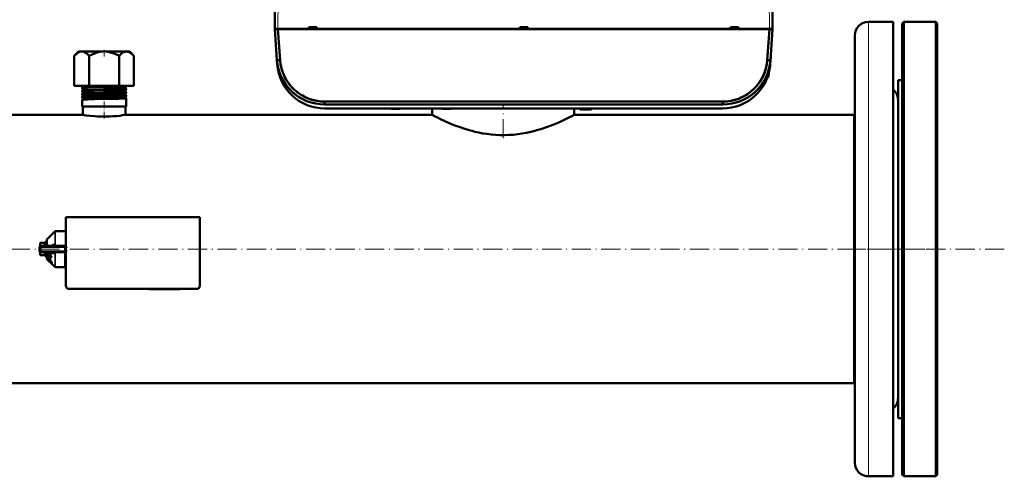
# Model space of a CAD drawing. Extents: x -2065 to 2446, y -2124 to 856.
# Tile 8 of 59: x 94 to 711, y -2124 to -1837. Entities that reach past the tile are written whole.
import ezdxf

# ---------------------------------------------------------------- set-up
doc = ezdxf.new("R2010")
doc.units = 0
doc.linetypes.add('DASHDOT', pattern=[18.5, 12, -3, 0.5, -3])

msp = doc.modelspace()

# ---------------------------------------------------------------- linework, layer by layer
at = {"color": 7, "lineweight": 50}
for p, q in [((253.43, -1843.08), (254.19, -1756.5)), ((564.67, -1756.5), (565.43, -1843.08)), ((254.02, -1843.08), (253.43, -1843.08)), ((253.45, -1843.38), (254.8, -1862.68)), ((254.03, -1843.38), (253.45, -1843.38)), ((253.45, -1843.38), (254.8, -1862.68)), ((253.45, -1843.38), (253.93, -1843.38)), ((254.03, -1843.38), (253.45, -1843.38)), ((253.93, -1843.38), (253.93, -1843.08)), ((253.93, -1843.38), (253.93, -1843.08)), ((253.93, -1843.38), (255.42, -1843.38)), ((255.43, -1843.08), (254.02, -1843.08)), ((255.45, -1843.38), (254.03, -1843.38)), ((255.45, -1843.38), (254.03, -1843.38)), ((255.42, -1843.38), (255.42, -1843.08)), ((255.42, -1843.08), (563.43, -1843.08)), ((255.42, -1843.38), (255.42, -1843.08)), ((255.42, -1843.38), (563.43, -1843.38)), ((274.85, -1843.08), (255.43, -1843.08)), ((255.45, -1843.38), (256.79, -1862.68)), ((563.41, -1843.38), (255.45, -1843.38)), ((255.45, -1843.38), (256.79, -1862.68)), ((563.41, -1843.38), (255.45, -1843.38)), ((279.84, -1842.08), (274.85, -1842.08)), ((274.85, -1843.08), (274.85, -1842.08)), ((275.31, -1843.08), (274.85, -1843.08)), ((275.1, -1843.08), (279.6, -1843.08)), ((275.3, -1843.08), (275.28, -1843.08)), ((275.35, -1842.08), (275.31, -1843.08)), ((275.41, -1843.08), (275.37, -1843.08)), ((275.41, -1843.08), (279.29, -1843.08)), ((279.33, -1843.08), (279.29, -1843.08)), ((279.35, -1842.08), (279.39, -1843.08)), ((279.85, -1843.08), (279.39, -1843.08)), ((279.41, -1843.08), (279.4, -1843.08)), ((279.85, -1843.08), (279.84, -1842.08)), ((406.93, -1843.08), (279.85, -1843.08)), ((411.93, -1842.08), (406.93, -1842.08)), ((406.93, -1843.08), (406.93, -1842.08)), ((407.39, -1843.08), (406.93, -1843.08)), ((407.18, -1843.08), (411.68, -1843.08)), ((407.38, -1843.08), (407.36, -1843.08)), ((407.43, -1842.08), (407.39, -1843.08)), ((407.49, -1843.08), (407.45, -1843.08)), ((407.49, -1843.08), (411.37, -1843.08)), ((411.41, -1843.08), (411.37, -1843.08)), ((411.43, -1842.08), (411.47, -1843.08)), ((411.93, -1843.08), (411.47, -1843.08)), ((411.49, -1843.08), (411.48, -1843.08)), ((411.93, -1843.08), (411.93, -1842.08)), ((539.01, -1843.08), (411.93, -1843.08)), ((544.01, -1842.08), (539.01, -1842.08)), ((539.01, -1843.08), (539.01, -1842.08)), ((539.47, -1843.08), (539.01, -1843.08)), ((539.26, -1843.08), (543.76, -1843.08)), ((539.46, -1843.08), (539.44, -1843.08)), ((539.51, -1842.08), (539.47, -1843.08)), ((539.57, -1843.08), (539.53, -1843.08)), ((539.57, -1843.08), (543.45, -1843.08)), ((543.49, -1843.08), (543.45, -1843.08)), ((543.51, -1842.08), (543.55, -1843.08)), ((544.01, -1843.08), (543.55, -1843.08)), ((543.57, -1843.08), (543.56, -1843.08)), ((544.01, -1843.08), (544.01, -1842.08)), ((563.43, -1843.08), (544.01, -1843.08)), ((562.06, -1862.68), (563.41, -1843.38)), ((562.06, -1862.68), (563.41, -1843.38)), ((563.41, -1843.38), (564.82, -1843.38)), ((563.41, -1843.38), (564.82, -1843.38)), ((564.84, -1843.08), (563.43, -1843.08)), ((563.43, -1843.38), (563.43, -1843.08)), ((563.43, -1843.38), (563.43, -1843.08)), ((563.43, -1843.38), (564.93, -1843.38)), ((564.06, -1862.68), (565.41, -1843.38)), ((564.06, -1862.68), (565.41, -1843.38)), ((564.06, -1862.68), (565.41, -1843.38)), ((564.82, -1843.38), (565.41, -1843.38)), ((564.82, -1843.38), (565.41, -1843.38)), ((565.43, -1843.08), (564.84, -1843.08)), ((564.93, -1843.38), (564.93, -1843.08)), ((564.93, -1843.38), (564.93, -1843.08)), ((564.93, -1843.38), (564.93, -1843.08)), ((565.41, -1843.38), (564.93, -1843.38)), ((640.97, -1838.73), (625.47, -1838.73)), ((640.97, -1838.73), (640.97, -2106.29)), ((646.57, -1839.73), (647.57, -1838.73)), ((646.57, -2122.73), (646.57, -1839.73)), ((647.57, -2123.73), (647.57, -1838.73)), ((647.57, -1838.73), (667.57, -1838.73)), ((667.57, -2123.73), (667.57, -1838.73)), ((667.57, -1838.73), (668.57, -1839.73)), ((668.57, -2122.73), (668.57, -1839.73)), ((616.97, -1847.23), (616.97, -2098.83)), ((130.44, -1857.28), (127.88, -1860.15)), ((127.88, -1878.78), (127.88, -1860.15)), ((160.72, -1857.28), (130.44, -1857.28)), ((137.22, -1878.78), (137.22, -1860.15)), ((155.91, -1878.78), (155.91, -1860.15)), ((162.69, -1857.28), (160.72, -1857.28)), ((162.69, -1857.28), (165.25, -1860.15)), ((165.25, -1878.78), (165.25, -1860.15)), ((254.97, -1865.18), (254.8, -1862.68)), ((254.97, -1865.18), (254.8, -1862.68)), ((563.88, -1865.18), (564.21, -1860.58)), ((563.88, -1865.18), (564.06, -1862.68)), ((563.88, -1865.18), (564.06, -1862.68)), ((564.03, -1863.04), (563.88, -1865.18)), ((563.89, -1865.12), (564.21, -1860.58)), ((563.89, -1865.12), (564.06, -1862.68)), ((564.08, -1862.34), (564.03, -1863.04)), ((564.06, -1862.69), (564.06, -1862.68)), ((564.06, -1862.68), (564.06, -1862.7)), ((564.1, -1862.08), (564.08, -1862.34)), ((564.21, -1860.58), (564.12, -1861.78)), ((564.21, -1860.58), (564.12, -1861.78)), ((257.37, -1866.67), (257.4, -1866.82)), ((563.68, -1867.18), (563.61, -1867.61)), ((562.82, -1872.51), (562.81, -1872.51)), ((562.88, -1871.08), (562.96, -1871.08)), ((562.98, -1871.14), (562.98, -1871.21)), ((562.98, -1871.14), (562.98, -1871.21)), ((643.97, -2032.05), (643.97, -1875.23)), ((643.97, -1875.23), (646.57, -1875.23)), ((127.88, -1878.78), (137.22, -1878.78)), ((132.81, -1880.37), (132.81, -1879.74)), ((137.22, -1878.78), (155.91, -1878.78)), ((155.91, -1878.78), (165.25, -1878.78)), ((160.32, -1879.36), (160.32, -1878.78)), ((160.32, -1881.38), (160.32, -1880.73)), ((561.1, -1875.85), (560.94, -1876.19)), ((561.1, -1875.85), (560.94, -1876.19)), ((560.94, -1876.19), (560.94, -1876.2)), ((132.81, -1882.39), (132.81, -1881.72)), ((132.81, -1884.41), (132.81, -1883.7)), ((132.81, -1886.43), (132.81, -1885.68)), ((132.81, -1891.78), (132.81, -1887.66)), ((160.32, -1883.4), (160.32, -1882.71)), ((160.32, -1885.42), (160.32, -1884.69)), ((160.32, -1891.78), (160.32, -1886.67)), ((134.49, -1891.78), (132.81, -1891.78)), ((133.12, -1897.08), (133.12, -1891.78)), ((160.32, -1891.78), (134.49, -1891.78)), ((160.02, -1897.08), (160.02, -1891.78)), ((284.73, -1890.58), (284.73, -1888.72)), ((284.73, -1888.72), (534.13, -1888.72)), ((284.73, -1888.72), (284.73, -1890.58)), ((284.73, -1888.72), (534.13, -1888.72)), ((284.73, -1890.58), (534.13, -1890.58)), ((284.73, -1890.58), (534.13, -1890.58)), ((284.9, -1893.08), (533.96, -1893.08)), ((284.9, -1893.08), (533.96, -1893.08)), ((352.12, -1897.08), (352.12, -1893.08)), ((441.02, -1897.08), (441.02, -1893.08)), ((444.63, -1893.08), (444.63, -1893.58)), ((444.63, -1893.58), (444.73, -1893.58)), ((444.73, -1893.58), (444.72, -1893.58)), ((445.36, -1893.58), (445.44, -1893.58)), ((446.25, -1893.58), (446.18, -1893.58)), ((447.07, -1893.58), (447, -1893.58)), ((447.89, -1893.58), (447.82, -1893.58)), ((448.71, -1893.58), (448.64, -1893.58)), ((449.53, -1893.58), (449.46, -1893.58)), ((450.35, -1893.58), (450.28, -1893.58)), ((451.17, -1893.58), (451.1, -1893.58)), ((451.93, -1893.58), (451.81, -1893.58)), ((451.93, -1893.08), (451.93, -1893.58)), ((534.13, -1890.58), (534.13, -1888.72)), ((534.13, -1888.72), (534.13, -1890.58)), ((133.12, -1897.08), (-58.98, -1897.08)), ((352.12, -1897.08), (160.02, -1897.08)), ((616.57, -1897.08), (441.02, -1897.08)), ((616.57, -2021.58), (616.57, -1897.08)), ((616.57, -1897.08), (616.97, -1897.08)), ((616.57, -1897.08), (616.57, -2065.38)), ((122.57, -1961.23), (122.56, -2004.23)), ((206.57, -1961.23), (122.57, -1961.23)), ((206.56, -2004.23), (206.57, -1961.23)), ((110.77, -1975.02), (115.61, -1970.19)), ((116.1, -1969.98), (122.07, -1969.98)), ((122.07, -1970.16), (122.07, -1969.98)), ((122.57, -1970.16), (122.07, -1970.16)), ((106.07, -1982.23), (106.07, -1980.23)), ((106.21, -1979.71), (106.23, -1979.69)), ((106.57, -1977.35), (106.57, -1977.48)), ((109.07, -1977.35), (106.57, -1977.35)), ((106.57, -1978.92), (106.57, -1977.48)), ((106.57, -1978.92), (106.57, -1979.37)), ((107.07, -1979.23), (122.07, -1979.23)), ((109.57, -1976.73), (109.57, -1979.23)), ((110.39, -1976.73), (109.57, -1976.73)), ((110.39, -1976.73), (110.39, -1976.73)), ((110.57, -1976.73), (110.39, -1976.73)), ((110.57, -1976.88), (110.39, -1976.88)), ((110.57, -1977.3), (110.39, -1977.3)), ((110.57, -1977.97), (110.39, -1977.97)), ((110.57, -1978.85), (110.39, -1978.85)), ((110.51, -1979.23), (110.57, -1978.96)), ((110.57, -1978.38), (110.54, -1978.85)), ((110.57, -1977.7), (110.55, -1977.97)), ((110.55, -1978.63), (110.57, -1978.69)), ((110.57, -1977.78), (110.56, -1977.97)), ((110.56, -1977.82), (110.57, -1977.85)), ((110.57, -1979.17), (110.56, -1979.23)), ((110.57, -1979.23), (110.57, -1975.52)), ((114.2, -1978.67), (115.61, -1978.65)), ((114.4, -1979.23), (114.38, -1979.23)), ((122.07, -1979.23), (122.07, -1980.23)), ((122.07, -1979.23), (122.57, -1979.23)), ((122.07, -1980.23), (122.07, -1982.23)), ((106.21, -1982.76), (106.22, -1982.77)), ((106.57, -1983.18), (106.57, -1983.1)), ((106.57, -1983.54), (106.57, -1983.18)), ((106.57, -1984.99), (106.57, -1983.54)), ((106.57, -1984.99), (106.57, -1985.12)), ((109.07, -1985.12), (106.57, -1985.12)), ((107.07, -1983.23), (122.07, -1983.23)), ((109.57, -1983.23), (109.57, -1983.48)), ((109.57, -1983.48), (109.57, -1985.73)), ((110.49, -1985.73), (109.57, -1985.73)), ((110.57, -1984.12), (110.39, -1984.12)), ((110.57, -1984.89), (110.39, -1984.89)), ((110.57, -1985.43), (110.39, -1985.43)), ((110.57, -1985.7), (110.39, -1985.7)), ((110.53, -1983.48), (110.57, -1983.29)), ((110.57, -1983.84), (110.53, -1983.45)), ((110.57, -1983.71), (110.55, -1983.39)), ((110.57, -1984.51), (110.55, -1984.28)), ((110.57, -1984.41), (110.56, -1984.26)), ((110.57, -1986.95), (110.57, -1983.23)), ((111.97, -1986.06), (111.17, -1985.75)), ((112.88, -1983.48), (112.64, -1983.23)), ((112.7, -1986.34), (113.35, -1986.58)), ((113.53, -1986.4), (113.35, -1986.58)), ((115.61, -1983.82), (114.2, -1983.8)), ((114.41, -1983.23), (114.38, -1983.23)), ((115.61, -1983.82), (115.61, -1983.78)), ((122.07, -1982.23), (122.07, -1983.23)), ((122.07, -1992.48), (122.07, -1983.23)), ((111.16, -1987.83), (110.77, -1987.44)), ((111.3, -1987.4), (111.15, -1987.55)), ((111.57, -1988.26), (111.44, -1987.99)), ((111.46, -1988.28), (111.44, -1988.3)), ((111.46, -1988.28), (111.44, -1988.3)), ((112.69, -1987.85), (111.97, -1987.34)), ((112.35, -1989.13), (112.33, -1989.11)), ((112.47, -1988.97), (112.49, -1988.99)), ((112.85, -1987.69), (112.69, -1987.85)), ((113.25, -1989.93), (112.76, -1989.53)), ((112.9, -1989.38), (113.33, -1989.74)), ((115.61, -1992.28), (113.64, -1990.32)), ((113.83, -1990.15), (113.68, -1990.3)), ((116.1, -1992.48), (122.07, -1992.48)), ((122.07, -1989.75), (122.07, -1989.98)), ((122.54, -1989.75), (122.07, -1989.75)), ((122.56, -1992.3), (122.07, -1992.3)), ((124.56, -2006.23), (204.56, -2006.23)), ((174.49, -2006.23), (174.49, -2006.33)), ((176, -2006.33), (174.49, -2006.33)), ((176, -2006.23), (176, -2006.33)), ((176, -2006.33), (177.35, -2006.33)), ((177.35, -2006.23), (177.35, -2006.33)), ((177.56, -2006.33), (177.56, -2006.23)), ((177.56, -2006.33), (178.32, -2006.33)), ((178.32, -2006.23), (178.32, -2006.33)), ((178.32, -2006.33), (182.89, -2006.33)), ((182.89, -2006.23), (182.89, -2006.33)), ((185.36, -2006.33), (182.89, -2006.33)), ((185.35, -2006.23), (185.35, -2006.33)), ((186.08, -2006.33), (185.35, -2006.33)), ((186.08, -2006.23), (186.08, -2006.33)), ((186.08, -2006.33), (189.01, -2006.33)), ((189.01, -2006.23), (189.01, -2006.33)), ((189.67, -2006.33), (189.01, -2006.33)), ((189.67, -2006.23), (189.67, -2006.33)), ((189.93, -2006.33), (189.67, -2006.33)), ((189.93, -2006.23), (189.93, -2006.33)), ((190.3, -2006.23), (190.3, -2006.33)), ((191.61, -2006.33), (190.3, -2006.33)), ((191.61, -2006.23), (191.61, -2006.33)), ((192.63, -2006.33), (191.61, -2006.33)), ((192.63, -2006.23), (192.63, -2006.33)), ((193.94, -2006.33), (192.63, -2006.33)), ((193.94, -2006.23), (193.94, -2006.33)), ((616.57, -2065.38), (616.57, -2021.58)), ((643.97, -2087.23), (643.97, -2032.05)), ((616.57, -2065.38), (-323.43, -2065.38)), ((616.57, -2065.38), (616.97, -2065.38)), ((643.97, -2087.23), (646.57, -2087.23)), ((616.97, -2098.83), (616.97, -2115.23)), ((640.97, -2106.29), (640.97, -2123.73)), ((640.97, -2123.73), (625.47, -2123.73)), ((646.57, -2122.73), (647.57, -2123.73)), ((647.57, -2123.73), (667.57, -2123.73)), ((667.57, -2123.73), (668.57, -2122.73))]:
    msp.add_line(p, q, dxfattribs=at)
at = {"color": 7, "lineweight": 18}
for p, q in [((255.43, -1843.08), (256.18, -1756.5)), ((562.67, -1756.5), (563.43, -1843.08)), ((625.47, -1838.73), (625.47, -2106.29)), ((562.65, -1871.86), (562.65, -1872.34)), ((562.65, -1872.34), (562.65, -1873.15)), ((445.63, -1893.08), (445.63, -1893.7)), ((115.61, -1978.65), (115.61, -1970.19)), ((116.1, -1969.98), (116.1, -1978.6)), ((107.07, -1980.23), (106.07, -1980.23)), ((109.07, -1977.48), (106.57, -1977.48)), ((106.57, -1978.92), (109.07, -1978.92)), ((107.07, -1980.23), (107.07, -1979.23)), ((107.07, -1980.23), (107.07, -1982.23)), ((122.07, -1980.23), (107.07, -1980.23)), ((109.07, -1977.35), (109.07, -1977.48)), ((109.07, -1978.92), (109.07, -1977.48)), ((109.07, -1978.92), (109.07, -1979.23)), ((110.77, -1975.02), (110.77, -1979.23)), ((107.07, -1982.23), (106.07, -1982.23)), ((109.07, -1983.54), (106.57, -1983.54)), ((106.57, -1984.99), (109.07, -1984.99)), ((107.07, -1982.23), (122.07, -1982.23)), ((107.07, -1983.23), (107.07, -1982.23)), ((109.07, -1983.23), (109.07, -1983.54)), ((109.07, -1984.99), (109.07, -1983.54)), ((109.07, -1984.99), (109.07, -1985.12)), ((110.77, -1987.44), (110.77, -1983.23)), ((115.61, -1992.28), (115.61, -1983.82)), ((116.1, -1983.87), (116.1, -1992.48)), ((111.53, -1987.38), (111.38, -1987.54)), ((111.53, -1987.9), (111.44, -1987.99)), ((111.72, -1988.11), (111.57, -1988.26)), ((112.03, -1988.5), (111.88, -1988.65)), ((112.29, -1987.87), (112.14, -1988.03)), ((112.47, -1988.97), (112.33, -1989.11)), ((112.9, -1989.38), (112.76, -1989.53)), ((113.07, -1988.69), (112.92, -1988.84)), ((113.36, -1989.82), (113.25, -1989.93)), ((113.62, -1989.48), (113.47, -1989.64)), ((113.85, -1990.02), (113.7, -1990.17)), ((625.47, -2106.29), (625.47, -2123.73))]:
    msp.add_line(p, q, dxfattribs=at)
at = {"color": 7, "linetype": 'DASHDOT', "lineweight": 18, "ltscale": 0.103622}
msp.add_line((146.57, -1856.35), (146.57, -1860.5), dxfattribs=at)
at = {"color": 7, "linetype": 'DASHDOT', "lineweight": 18, "ltscale": 0.000840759}
msp.add_line((562.95, -1871.58), (562.99, -1871.58), dxfattribs=at)
at = {"color": 7, "linetype": 'DASHDOT', "lineweight": 18, "ltscale": 0.042801}
msp.add_line((146.57, -1880.35), (146.57, -1878.64), dxfattribs=at)
at = {"color": 7, "linetype": 'DASHDOT', "lineweight": 18, "ltscale": 0.04545}
msp.add_line((146.57, -1882.38), (146.57, -1880.56), dxfattribs=at)
at = {"color": 7, "linetype": 'DASHDOT', "lineweight": 18, "ltscale": 0.046515}
msp.add_line((146.57, -1884.4), (146.57, -1882.54), dxfattribs=at)
at = {"color": 7, "linetype": 'DASHDOT', "lineweight": 18, "ltscale": 0.047739}
msp.add_line((146.57, -1886.43), (146.57, -1884.52), dxfattribs=at)
at = {"color": 7, "linetype": 'DASHDOT', "lineweight": 18, "ltscale": 0.345685}
msp.add_line((146.57, -1899.33), (146.57, -1885.51), dxfattribs=at)
at = {"color": 7, "linetype": 'DASHDOT', "lineweight": 18}
for p, q in [((396.57, -1911.68), (396.57, -1891.39)), ((710.57, -1981.23), (-417.43, -1981.23)), ((611.81, -1981.23), (673.73, -1981.23))]:
    msp.add_line(p, q, dxfattribs=at)
at = {"color": 7, "linetype": 'DASHDOT', "lineweight": 18, "ltscale": 0.020398}
msp.add_line((445.63, -1893.02), (445.63, -1893.83), dxfattribs=at)
at = {"color": 7, "linetype": 'DASHDOT', "lineweight": 18, "ltscale": 0.45}
msp.add_line((105.57, -1980.23), (123.57, -1980.23), dxfattribs=at)
at = {"color": 7, "linetype": 'DASHDOT', "lineweight": 18, "ltscale": 0.060016}
msp.add_line((107.07, -1980.03), (107.07, -1982.43), dxfattribs=at)
at = {"color": 7, "linetype": 'DASHDOT', "lineweight": 18, "ltscale": 0.450015}
msp.add_line((123.57, -1982.23), (105.56, -1982.23), dxfattribs=at)
at = {"color": 7, "linetype": 'DASHDOT', "lineweight": 18, "ltscale": 0.003015}
msp.add_line((179.61, -2006.22), (179.61, -2006.34), dxfattribs=at)
at = {"color": 7, "linetype": 'DASHDOT', "lineweight": 18, "ltscale": 0.003018}
msp.add_line((182.91, -2006.22), (182.91, -2006.34), dxfattribs=at)
at = {"color": 7, "lineweight": 50}
for points in [[(127.88, -1860.15), (128.76, -1859.23), (129.59, -1858.52), (130.36, -1858), (131.1, -1857.63), (131.86, -1857.41), (132.61, -1857.34), (133.36, -1857.43), (134.12, -1857.68), (134.91, -1858.09), (135.63, -1858.61), (136.4, -1859.29), (137.22, -1860.15)], [(137.22, -1860.15), (138.99, -1859.23), (140.63, -1858.52), (142.18, -1858), (143.67, -1857.63), (145.19, -1857.41), (146.68, -1857.34), (148.18, -1857.43), (149.7, -1857.68), (151.27, -1858.09), (152.73, -1858.61), (154.26, -1859.29), (155.91, -1860.15)], [(160.77, -1857.35), (160.23, -1857.36), (159.69, -1857.45), (159.14, -1857.63), (158.72, -1857.81), (158.29, -1858.05), (157.4, -1858.69), (156.44, -1859.57), (155.91, -1860.15)], [(160.77, -1857.35), (161.49, -1857.46), (162.22, -1857.71), (162.98, -1858.12), (163.77, -1858.7), (164.61, -1859.48), (165.25, -1860.15)], [(256.79, -1862.68), (256.91, -1863.91), (257.08, -1865.17), (257.44, -1867), (257.94, -1868.87), (258.47, -1870.45), (259.11, -1872.03), (259.86, -1873.6), (260.68, -1875.06), (261.59, -1876.5), (262.6, -1877.89), (263.7, -1879.21), (264.88, -1880.47), (266.13, -1881.66), (267.62, -1882.89), (269.17, -1884), (270.81, -1885.02), (272.49, -1885.91), (274.07, -1886.62), (275.66, -1887.22), (277.25, -1887.71), (279.13, -1888.16), (280.97, -1888.47), (282.24, -1888.61), (283.48, -1888.7), (284.73, -1888.72)], [(534.13, -1888.72), (535.37, -1888.7), (536.64, -1888.61), (537.87, -1888.47), (539.14, -1888.27), (540.75, -1887.93), (542.38, -1887.48), (544.03, -1886.92), (545.56, -1886.28), (547.09, -1885.55), (548.59, -1884.7), (549.68, -1884.01), (550.74, -1883.27), (552.24, -1882.08), (553.66, -1880.79), (555.01, -1879.38), (556.25, -1877.89), (557.38, -1876.33), (558.38, -1874.72), (558.91, -1873.77), (559.39, -1872.8), (559.84, -1871.82), (560.24, -1870.84), (560.92, -1868.87), (561.42, -1867), (561.78, -1865.16), (561.95, -1863.9), (562.06, -1862.68)], [(562.98, -1871.21), (562.97, -1871.11), (562.97, -1871.09), (562.96, -1871.09), (562.96, -1871.08), (562.96, -1871.08)], [(132.81, -1880.37), (132.81, -1880.37), (132.81, -1880.36), (132.81, -1880.36), (132.83, -1880.35), (133, -1880.32), (133.35, -1880.28), (134.49, -1880.21)], [(132.82, -1881.71), (132.87, -1881.69), (133.08, -1881.66), (134.49, -1881.56)], [(132.83, -1879.72), (132.88, -1879.7), (133.1, -1879.67), (134.49, -1879.58)], [(134.49, -1879.58), (136.14, -1879.51), (140.46, -1879.39), (151.94, -1879.11), (155.55, -1879.01), (158.58, -1878.9), (159.88, -1878.82), (160.21, -1878.78)], [(134.49, -1880.21), (136.14, -1880.14), (140.46, -1880.01), (149.85, -1879.79), (155.76, -1879.63), (159.09, -1879.5), (160.02, -1879.43), (160.25, -1879.4), (160.31, -1879.38)], [(134.49, -1881.56), (136.15, -1881.5), (140.48, -1881.37), (146.25, -1881.23), (154.23, -1881.04), (158.39, -1880.9), (159.71, -1880.82), (160.26, -1880.76), (160.3, -1880.75), (160.32, -1880.74), (160.32, -1880.73), (160.32, -1880.73), (160.32, -1880.73)], [(134.49, -1882.23), (136.14, -1882.16), (140.46, -1882.03), (152.14, -1881.75), (155.78, -1881.65), (158.7, -1881.54), (160.04, -1881.44), (160.26, -1881.41), (160.31, -1881.39)], [(132.81, -1882.39), (132.81, -1882.39), (132.81, -1882.38), (132.81, -1882.38), (132.83, -1882.37), (133.04, -1882.33), (134.06, -1882.25), (134.49, -1882.23)], [(132.81, -1884.41), (132.81, -1884.41), (132.81, -1884.4), (132.81, -1884.4), (132.83, -1884.39), (133, -1884.35), (133.35, -1884.32), (134.49, -1884.25)], [(132.81, -1886.43), (132.81, -1886.43), (132.81, -1886.43), (132.81, -1886.42), (132.83, -1886.41), (133, -1886.38), (133.35, -1886.34), (134.49, -1886.27)], [(132.81, -1887.65), (132.82, -1887.64), (132.86, -1887.63), (133.4, -1887.57), (134.49, -1887.5)], [(132.82, -1883.69), (132.88, -1883.67), (133.16, -1883.63), (134.49, -1883.54)], [(132.82, -1885.67), (132.86, -1885.65), (133.06, -1885.62), (134.49, -1885.52)], [(134.49, -1883.54), (138.44, -1883.41), (146.2, -1883.22), (149.82, -1883.13), (155.8, -1882.98), (158.67, -1882.87), (160.04, -1882.78), (160.28, -1882.74), (160.32, -1882.72), (160.32, -1882.72), (160.32, -1882.71)], [(134.49, -1884.25), (138.5, -1884.11), (146.32, -1883.91), (155.09, -1883.69), (156.76, -1883.64), (159.32, -1883.52), (160.05, -1883.46), (160.27, -1883.43), (160.31, -1883.41)], [(134.49, -1885.52), (138.49, -1885.38), (146.39, -1885.19), (155.15, -1884.97), (156.82, -1884.92), (159.35, -1884.81), (160.06, -1884.75), (160.3, -1884.71), (160.32, -1884.7), (160.32, -1884.7), (160.32, -1884.69), (160.32, -1884.69)], [(134.49, -1886.27), (136.15, -1886.2), (140.48, -1886.07), (151.93, -1885.8), (156.92, -1885.65), (159.22, -1885.55), (160.15, -1885.47), (160.28, -1885.45), (160.32, -1885.43)], [(134.49, -1887.5), (136.15, -1887.43), (140.48, -1887.31), (149.7, -1887.09), (155.75, -1886.93), (157.82, -1886.86), (159.67, -1886.77), (160.25, -1886.7), (160.3, -1886.69), (160.32, -1886.68), (160.32, -1886.68), (160.32, -1886.67), (160.32, -1886.67)], [(160.02, -1897.08), (158.14, -1897.36), (156.39, -1897.59), (154.28, -1897.81), (151.93, -1897.99), (150.06, -1898.09), (148.14, -1898.15), (146.26, -1898.16), (144.39, -1898.14), (142.51, -1898.07), (140.7, -1897.96), (137.78, -1897.7), (135.35, -1897.41), (133.12, -1897.08)], [(441.02, -1897.08), (439.6, -1897.82), (437.23, -1899.02), (435.69, -1899.77), (432.27, -1901.36), (430.33, -1902.2), (428.27, -1903.06), (426.08, -1903.93), (423.78, -1904.77), (420.22, -1905.97), (418.36, -1906.53), (416.46, -1907.06), (413.86, -1907.72), (411.2, -1908.3), (408.48, -1908.79), (405.75, -1909.19), (402.97, -1909.49), (400.18, -1909.69), (397.36, -1909.78), (394.59, -1909.75), (391.84, -1909.62), (389.09, -1909.39), (386.38, -1909.06), (383.85, -1908.66), (381.36, -1908.18), (378.92, -1907.64), (377.13, -1907.18), (375.37, -1906.7), (371.97, -1905.67), (369.1, -1904.68), (366.38, -1903.67), (364.29, -1902.83), (362.31, -1901.99), (359.65, -1900.81), (357.3, -1899.7), (355.8, -1898.97), (353.49, -1897.8), (352.12, -1897.08)], [(114.2, -1978.67), (114.16, -1978.84), (114.08, -1979), (113.98, -1979.13), (113.84, -1979.21), (113.72, -1979.23)], [(115.61, -1978.65), (115.61, -1978.7), (115.58, -1978.81), (115.5, -1978.92), (115.39, -1979), (115.12, -1979.13), (114.89, -1979.19), (114.4, -1979.23)], [(112.62, -1983.23), (112.74, -1984.38), (112.99, -1985.49), (113.35, -1986.58)], [(112.88, -1983.48), (113, -1984.47), (113.22, -1985.45), (113.53, -1986.4)], [(114.2, -1983.8), (114.16, -1983.63), (114.08, -1983.47), (113.98, -1983.34), (113.84, -1983.26), (113.72, -1983.23)], [(110.8, -1987.47), (110.88, -1987.65), (111.07, -1987.9), (111.44, -1988.3)], [(111.12, -1987.7), (111.13, -1987.59), (111.15, -1987.55)], [(111.63, -1988.47), (111.33, -1988.11), (111.15, -1987.81), (111.12, -1987.7)], [(111.15, -1987.55), (111.19, -1987.53), (111.32, -1987.52), (111.38, -1987.54)], [(111.3, -1987.4), (111.35, -1987.37), (111.4, -1987.37), (111.53, -1987.38)], [(111.38, -1987.54), (111.72, -1987.7), (112.14, -1988.03)], [(111.46, -1987.92), (111.49, -1987.9), (111.52, -1987.9), (111.6, -1987.92)], [(111.53, -1987.38), (111.8, -1987.5), (112.11, -1987.72), (112.29, -1987.87)], [(111.6, -1987.92), (111.74, -1987.99), (111.97, -1988.16), (112.12, -1988.28)], [(112.87, -1989.74), (112.22, -1989.1), (111.63, -1988.47)], [(113.37, -1989.95), (113.36, -1989.96), (113.35, -1989.96), (113.32, -1989.96), (113.25, -1989.93)], [(113.64, -1990.32), (113.56, -1990.3), (113.35, -1990.16)], [(113.47, -1989.64), (113.61, -1989.91), (113.7, -1990.17)], [(113.62, -1989.48), (113.8, -1989.85), (113.85, -1990.02)], [(113.7, -1990.17), (113.7, -1990.24), (113.7, -1990.27), (113.68, -1990.3)], [(113.85, -1990.02), (113.85, -1990.11), (113.84, -1990.15), (113.83, -1990.15)]]:
    msp.add_lwpolyline(points, dxfattribs=at)
at = {"color": 7, "lineweight": 18}
for points in [[(113.24, -1979.23), (113.49, -1978.96), (113.8, -1978.76), (114, -1978.69), (114.2, -1978.67)], [(115.87, -1979.23), (116.01, -1979), (116.09, -1978.74), (116.1, -1978.6)], [(114.2, -1983.8), (113.94, -1983.76), (113.69, -1983.65), (113.45, -1983.47), (113.24, -1983.23)], [(115.61, -1983.78), (115.58, -1983.67), (115.48, -1983.53)]]:
    msp.add_lwpolyline(points, dxfattribs=at)
at = {"color": 7, "lineweight": 50}
for centre, radius, start, end in [((625.47, -1847.23), 8.5, 90, 180.00001), ((284.73, -1860.58), 30, 184, 270), ((284.73, -1860.58), 30, 184.00008, 250.44086), ((284.73, -1860.58), 30, 184.0002, 269.99978), ((284.73, -1860.58), 30, 184.00004, 269.99996), ((284.73, -1860.72), 28, 184.00022, 269.99977), ((534.13, -1860.58), 30, 270.00022, 355.99978), ((534.13, -1860.72), 28, 270.00024, 355.99978), ((534.13, -1860.58), 30, 270, 356), ((534.13, -1860.58), 30, 290.18225, 355.99996), ((284.9, -1863.08), 30, 184, 270), ((284.9, -1863.08), 30, 184.00004, 269.99996), ((533.96, -1863.08), 30, 270.00004, 355.99996), ((533.96, -1863.08), 30, 270, 356), ((533.96, -1863.08), 30, 347.90586, 355.99998), ((533.96, -1863.08), 30, 348.08788, 355.99998), ((534.07, -1863.1), 29.88, 351.09165, 352.16004), ((534.06, -1863.1), 29.9, 351.09197, 352.15988), ((533.93, -1863.08), 30.03, 352.16173, 354.68514), ((533.93, -1863.08), 30.03, 352.16172, 354.68513), ((534.05, -1863.09), 29.91, 353.0165, 354.86391), ((534.05, -1863.09), 29.91, 353.0165, 354.86391), ((533.96, -1863.08), 30, 329.19543, 338.14297), ((533.96, -1863.08), 30, 329.21575, 338.05361), ((561.41, -1872.78), 1.3, 292.61879, 343.39845), ((561.41, -1872.78), 1.3, 292.62078, 343.39845), ((554.03, -1870.58), 9, 343.39845, 347.62217), ((554.03, -1870.58), 9, 343.39845, 347.62217), ((554.03, -1870.58), 8.99, 347.65078, 353.61026), ((554.03, -1870.58), 8.99, 347.65012, 353.61092), ((554.03, -1870.58), 8.99, 347.65078, 353.61026), ((554.03, -1870.58), 8.99, 347.65012, 353.61092), ((562.94, -1871.11), 0.0372, 354.43969, 53.89439), ((562.96, -1871.09), 0.0113, 19.23588, 79.13879), ((562.94, -1871.11), 0.0367, 354.55313, 54.14811), ((559.73, -1871.19), 3.26, 353.06649, 359.65355), ((559.74, -1871.19), 3.24, 353.05953, 359.66908), ((559.73, -1871.19), 3.26, 353.06649, 359.65355), ((559.74, -1871.19), 3.24, 353.05953, 359.66908), ((562.37, -1871.21), 0.608, 359.53469, 8.52969), ((132.83, -1879.75), 0.0275, 100.1025, 157.43932), ((132.83, -1880.36), 0.0228, 198.23641, 255.97132), ((132.49, -1881.04), 0.735, 0.84093, 63.43634), ((132.49, -1881.05), 0.735, 296.54022, 1.24178), ((132.53, -1879.05), 0.734, 293.88201, 1.29907), ((132.52, -1879.05), 0.742, 1.03366, 20.68535), ((160.62, -1880.05), 0.735, 177.99354, 244.80144), ((160.62, -1880.04), 0.734, 115.21932, 178.4369), ((160.66, -1882.04), 0.735, 117.95287, 178.39253), ((160.3, -1879.35), 0.0253, 282.05053, 339.61698), ((160.3, -1880.74), 0.0246, 20.42158, 77.9906), ((160.3, -1881.37), 0.0209, 286.09759, 343.49878), ((635.47, -1887.73), 8.5, 0.07066, 49.67981), ((132.83, -1881.73), 0.0223, 103.92589, 161.48967), ((132.82, -1882.38), 0.0192, 194.81252, 251.72029), ((132.82, -1883.71), 0.0186, 108.14038, 164.99157), ((132.82, -1884.41), 0.0165, 191.90354, 247.45485), ((132.82, -1885.69), 0.0158, 112.51364, 168.07295), ((132.82, -1886.43), 0.0145, 189.31333, 242.87355), ((132.39, -1887.04), 0.738, 0.94824, 54.54136), ((132.38, -1887.05), 0.738, 305.43263, 1.13574), ((132.82, -1887.66), 0.0138, 117.03589, 170.51428), ((132.46, -1883.04), 0.736, 0.88821, 60.61455), ((132.46, -1883.05), 0.736, 299.35157, 1.20894), ((132.42, -1885.04), 0.737, 0.92731, 57.64125), ((132.42, -1885.05), 0.738, 302.32379, 1.16892), ((160.66, -1882.05), 0.736, 178.04374, 242.06341), ((160.69, -1884.05), 0.737, 178.08961, 239.15942), ((160.69, -1884.04), 0.737, 120.84905, 178.36035), ((160.73, -1886.04), 0.738, 123.88402, 178.32481), ((160.73, -1886.05), 0.738, 178.1124, 236.12899), ((160.31, -1882.72), 0.0202, 16.63421, 73.93968), ((160.31, -1883.39), 0.0177, 290.35161, 346.67301), ((160.31, -1884.7), 0.0171, 13.40771, 69.69712), ((160.31, -1885.42), 0.0154, 294.88235, 349.46675), ((160.31, -1886.67), 0.0148, 10.67993, 65.37686), ((533.96, -1863.08), 30, 312.20769, 320.85147), ((533.96, -1863.08), 30, 312.19602, 320.83416), ((329.23, -1876.26), 17.12, 259.274, 269.99585), ((329.23, -1876.26), 17.12, 259.274, 269.99585), ((329.23, -1876.26), 17.12, 270.00414, 280.726), ((329.23, -1876.26), 17.12, 270.00414, 280.726), ((361.23, -1876.26), 17.12, 259.25657, 269.99578), ((361.23, -1876.26), 17.12, 259.25657, 269.99578), ((361.23, -1876.26), 17.12, 270.00423, 280.74343), ((361.23, -1876.26), 17.12, 270.00423, 280.74343), ((444.99, -1893.48), 0.28, 200.92483, 321.31781), ((445.36, -1893.78), 0.2, 90, 141.31782), ((445.43, -1893.78), 0.2, 38.67974, 89.67511), ((445.81, -1893.48), 0.28, 218.68393, 229.99479), ((445.81, -1893.48), 0.28, 229.99479, 321.31781), ((446.18, -1893.78), 0.2, 90, 141.31782), ((446.25, -1893.78), 0.2, 38.68219, 90), ((446.63, -1893.48), 0.28, 218.68218, 321.31781), ((447, -1893.78), 0.2, 90, 141.31782), ((447.07, -1893.78), 0.2, 38.68219, 90), ((447.45, -1893.48), 0.28, 218.68218, 321.31781), ((447.82, -1893.78), 0.2, 90, 141.31782), ((447.89, -1893.78), 0.2, 38.68219, 90), ((448.27, -1893.48), 0.28, 218.68218, 321.31781), ((448.64, -1893.78), 0.2, 90, 141.31782), ((448.71, -1893.78), 0.2, 38.68219, 90), ((449.09, -1893.48), 0.28, 218.68218, 321.31781), ((449.46, -1893.78), 0.2, 90, 141.31782), ((449.53, -1893.78), 0.2, 38.68219, 90), ((449.91, -1893.48), 0.28, 218.68218, 321.31781), ((450.28, -1893.78), 0.2, 90, 141.31782), ((450.35, -1893.78), 0.2, 38.68219, 90), ((450.73, -1893.48), 0.28, 218.68218, 321.31781), ((451.1, -1893.78), 0.2, 90, 141.31782), ((451.17, -1893.78), 0.2, 38.68219, 90), ((451.55, -1893.48), 0.28, 218.68218, 339.07517), ((116.1, -1970.68), 0.7, 90, 135.0001), ((107.07, -1980.23), 1, 90, 180.00001), ((107.07, -1980.23), 1.01, 166.244, 179.81645), ((109.07, -1976.85), 0.5, 270, 0), ((112.4, -1977.98), 2.12, 149.937, 161.4377), ((118.12, -1979.9), 7.97, 161.51402, 166.04314), ((131.18, -1983.11), 21.23, 166.24687, 168.41525), ((111.27, -1975.52), 0.7, 134.9999, 180.00001), ((107.07, -1982.23), 1, 180.00001, 270), ((109.07, -1985.62), 0.5, 360, 90), ((83.97, -1978.11), 27.1, 347.16867, 348.55567), ((99.52, -1981.67), 11.33, 343.51282, 347.01123), ((107.22, -1983.96), 3.49, 335.18316, 343.32925), ((110.49, -1985.58), 0.155, 270.67921, 298.25271), ((138.15, -1986.64), 26.18, 178.73919, 181.52305), ((140.76, -1987.35), 28.08, 177.93171, 181.01267), ((140.67, -1987.51), 27.82, 177.71643, 180.36156), ((114.38, -1986.27), 3.03, 82.35637, 89.39186), ((114.53, -1985.15), 1.9, 70.72183, 82.47639), ((114.85, -1984.29), 0.984, 50.47326, 72.0027), ((111.27, -1986.95), 0.7, 179.99999, 225), ((111.52, -1987.97), 0.0844, 142.22808, 195.76706), ((114.96, -1985.83), 4.18, 215.65702, 222.45009), ((112.51, -1987.54), 0.981, 203.22038, 215.8096), ((115.08, -1985.71), 4.13, 215.47971, 222.35448), ((120.16, -1981.21), 11.13, 221.92856, 225.25108), ((120.25, -1981.13), 11.04, 221.87848, 225.22638), ((107.75, -1993.12), 6.52, 42.45276, 47.90414), ((107.2, -1993.53), 7.39, 39.32748, 48.05939), ((107.48, -1993.24), 7.21, 39.13209, 48.08192), ((123.55, -1977.93), 15.84, 224.99395, 227.05538), ((123.5, -1977.99), 15.56, 224.98365, 227.08057), ((107.14, -1993.79), 7.42, 39.484, 43.08902), ((108.55, -1992.64), 5.6, 35.21085, 39.56923), ((117.75, -1984.68), 7.03, 226.01196, 231.24167), ((108.71, -1992.38), 5.5, 29.92081, 40.01867), ((108.91, -1992.16), 5.42, 29.62057, 39.86754), ((110.94, -1990.98), 2.7, 28.50223, 35.63683), ((112.66, -1990.06), 0.739, 13.90921, 29.73264), ((113.3, -1989.91), 0.0808, 328.14415, 19.77406), ((113.64, -1990.25), 0.0613, 264.0848, 312.07863), ((116.1, -1991.78), 0.7, 224.99995, 270), ((121.57, -1989.98), 1, 1.09446, 60.00091), ((124.56, -2004.23), 2, 179.99936, 269.99936), ((204.56, -2004.23), 2, 269.99936, 359.99936), ((635.47, -2074.73), 8.5, 310.32021, 359.92513), ((625.47, -2115.23), 8.5, 179.99999, 270)]:
    msp.add_arc(centre, radius, start, end, dxfattribs=at)
at = {"color": 7, "lineweight": 18}
for centre, radius, start, end in [((115.04, -1983.9), 1.07, 20.52413, 38.58851), ((115.13, -1983.86), 0.975, 359.92977, 20.38243), ((123.39, -1993.57), 5.04, 99.41855, 105.23346)]:
    msp.add_arc(centre, radius, start, end, dxfattribs=at)
at = {"color": 7, "lineweight": 50}
for centre, major_axis, ratio, start_param, end_param in [((256.79, -1862.54), (2, 0.14), 0.069587, 3.141593, 4.707513), ((256.79, -1862.54), (-2, -0.14), 0.069587, 0, 1.56593), ((562.06, -1862.54), (2, -0.14), 0.069587, 4.717255, 6.283185), ((562.06, -1862.54), (2, -0.14), 0.069587, 4.717262, 6.283185), ((110.48, -1980.04), (-0.12, -3.31), 0.202133, 3.189895, 3.45), ((116.1, -1978.76), (0.7, 0), 0.234012, 1.570796, 2.356196), ((110.48, -1982.4), (-0.19, -3.33), 0.196372, 0.14867, 0.408775), ((259.14, -1853), (148.2, 134.83), 0.055003, 2.933543, 3.01653), ((116.1, -1983.7), (-0.7, 0), 0.234017, 0.785397, 1.570796)]:
    msp.add_ellipse(centre, major_axis=major_axis, ratio=ratio, start_param=start_param, end_param=end_param, dxfattribs=at)
at = {"color": 7, "lineweight": 18}
for centre, major_axis, ratio, start_param, end_param in [((109.07, -1977.05), (0.5, 0), 0.866025, 4.712389, 6.283185), ((109.07, -1978.49), (0.5, 0), 0.866025, 4.712389, 6.283185), ((109.07, -1983.98), (0.5, 0), 0.866025, 0, 1.570796), ((109.07, -1985.42), (0.5, 0), 0.866025, 0, 1.570796), ((121.57, -1989.93), (1, 0), 0.993448, 0.019286, 1.047213)]:
    msp.add_ellipse(centre, major_axis=major_axis, ratio=ratio, start_param=start_param, end_param=end_param, dxfattribs=at)

doc.saveas('drawing.dxf')
